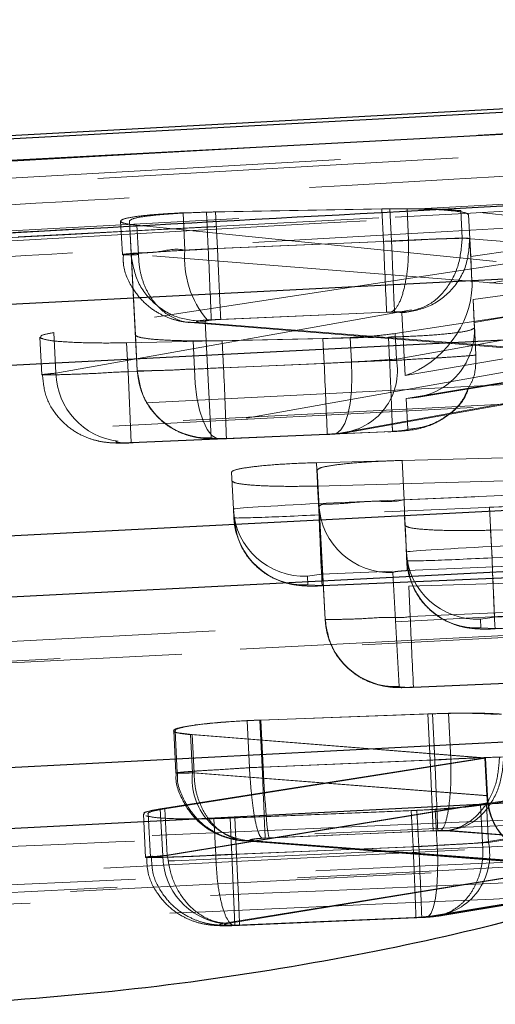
# Model space of a CAD drawing. Header units: millimetres. Extents: x 19 to 411, y 18 to 285.
# Tile 29 of 58: x 209.07 to 210.75, y 268.21 to 271.67. Entities that reach past the tile are written whole.
import ezdxf

# ---------------------------------------------------------------- set-up
doc = ezdxf.new("R2010")
doc.units = ezdxf.units.MM
doc.linetypes.add('HIDDEN', pattern=[1.905, 1.27, -0.635])

msp = doc.modelspace()

# ---------------------------------------------------------------- linework, layer by layer
at = {"color": 7, "linetype": 'Continuous', "lineweight": 25}
msp.add_line((216.525311, 271.66883), (206.488442, 271.121019), dxfattribs=at)
at = {"color": 7, "linetype": 'HIDDEN', "lineweight": 18}
for p, q in [((215.909149, 271.500626), (207.446564, 271.021688)), ((207.447503, 271.003404), (215.910034, 271.483415)), ((207.447503, 271.003404), (215.910034, 271.483415)), ((210.66096, 270.837241), (211.97693, 271.023208)), ((209.73108, 270.992646), (209.648915, 270.990187)), ((209.655661, 270.858923), (209.648915, 270.990187)), ((210.376374, 271.004283), (209.73108, 270.992646)), ((209.737729, 270.863199), (209.73108, 270.992646)), ((209.763534, 270.993271), (210.348424, 271.003807)), ((209.770147, 270.864645), (209.763534, 270.993271)), ((210.348424, 271.003807), (210.437011, 271.004298)), ((210.354287, 270.889723), (210.348424, 271.003807)), ((210.382201, 270.8909), (210.376374, 271.004283)), ((210.442681, 270.893955), (210.437011, 271.004298)), ((210.630923, 270.901257), (210.625965, 270.997772)), ((211.958393, 270.863378), (210.625965, 270.997772)), ((210.653096, 270.983317), (210.653093, 270.983377)), ((210.653096, 270.983317), (210.66096, 270.837241)), ((210.657369, 270.900139), (210.653096, 270.983317)), ((209.429495, 270.960832), (209.435534, 270.843306)), ((209.481645, 270.560661), (209.46021, 270.961487)), ((209.466211, 270.844662), (209.46021, 270.961487)), ((209.49227, 270.843306), (209.486965, 270.946571)), ((209.486965, 270.946571), (210.803729, 270.81404)), ((211.980391, 270.95578), (210.665777, 270.732859)), ((209.737729, 270.863199), (210.382201, 270.8909)), ((210.354287, 270.889723), (209.770139, 270.864645)), ((210.442681, 270.89394), (210.442681, 270.893955)), ((210.630923, 270.901257), (211.962219, 270.792046)), ((210.630931, 270.901152), (210.630923, 270.901257)), ((210.657373, 270.900094), (210.657369, 270.900139)), ((210.665468, 270.749503), (210.657373, 270.900094)), ((209.466215, 270.844617), (209.466211, 270.844662)), ((209.466211, 270.844662), (209.488068, 270.43561)), ((209.49227, 270.843306), (209.492207, 270.843261)), ((210.807648, 270.737776), (209.49227, 270.843306)), ((210.803729, 270.81404), (209.1945, 270.569184)), ((210.665468, 270.749503), (210.66096, 270.837241)), ((210.394897, 270.565995), (211.584721, 270.748818)), ((211.045645, 270.737463), (210.669141, 270.685041)), ((209.201843, 270.426342), (210.809667, 270.712832)), ((210.430231, 270.418191), (212.194432, 270.717361)), ((211.587761, 270.689645), (210.399523, 270.475963)), ((210.669141, 270.685041), (210.674427, 270.586529)), ((210.673243, 270.605215), (210.669141, 270.685041)), ((210.392937, 270.642096), (209.748328, 270.614394)), ((209.781658, 270.615885), (210.365269, 270.640948)), ((210.365269, 270.640948), (210.380223, 270.641395)), ((210.418388, 270.63849), (210.430231, 270.418191)), ((212.225374, 270.495304), (210.438058, 270.641932)), ((210.673243, 270.605215), (211.049244, 270.667398)), ((209.671263, 270.605558), (209.67561, 270.605484)), ((209.675573, 270.60453), (211.076219, 270.49216)), ((209.67561, 270.605484), (209.706284, 270.604932)), ((209.706284, 270.604932), (211.12195, 270.491356)), ((209.748428, 270.19965), (209.726572, 270.608658)), ((209.748328, 270.614394), (209.734481, 270.613649)), ((209.201843, 270.426342), (209.1945, 270.569184)), ((210.399523, 270.475963), (210.394897, 270.565995)), ((210.679334, 270.491058), (210.673887, 270.592639)), ((210.679334, 270.491072), (210.674427, 270.586529)), ((209.144905, 270.553419), (209.1517, 270.421171)), ((209.450413, 270.533526), (210.141189, 270.548531)), ((209.455654, 270.431453), (209.450413, 270.533526)), ((209.481645, 270.560661), (209.488068, 270.43561)), ((209.786758, 270.540857), (209.684271, 270.540187)), ((209.68936, 270.441094), (209.684271, 270.540187)), ((210.371543, 270.553628), (209.786758, 270.540857)), ((209.791634, 270.445952), (209.786758, 270.540857)), ((210.141189, 270.548531), (210.236855, 270.551973)), ((210.145682, 270.461106), (210.141189, 270.548531)), ((210.241266, 270.466113), (210.236855, 270.551973)), ((210.37579, 270.471045), (210.371543, 270.553628)), ((211.12195, 270.491356), (209.420901, 270.188251)), ((210.145682, 270.461106), (209.455654, 270.431453)), ((209.791634, 270.445952), (210.375778, 270.47103)), ((210.201114, 270.216414), (211.585756, 270.465428)), ((210.234676, 270.219156), (211.587757, 270.462492)), ((210.679334, 270.491072), (210.679334, 270.491058)), ((209.466297, 270.182663), (209.455654, 270.431453)), ((211.070094, 270.44327), (210.434522, 270.338172)), ((210.47169, 270.341495), (211.068556, 270.440185)), ((210.434522, 270.338172), (210.440353, 270.229453)), ((210.385241, 270.222181), (209.801804, 270.197132)), ((209.80189, 270.196164), (210.385449, 270.221212)), ((209.466297, 270.182663), (210.156552, 270.212316)), ((209.466342, 270.181695), (210.156579, 270.211348)), ((209.801804, 270.197132), (209.785141, 270.19667)), ((210.156552, 270.212316), (210.172873, 270.21327)), ((210.172873, 270.21327), (210.201114, 270.216414)), ((212.272339, 270.16961), (210.118078, 270.112225)), ((210.419506, 270.120108), (212.573748, 270.177835)), ((210.426617, 269.981706), (210.419506, 270.120108)), ((210.12545, 269.968772), (210.118078, 270.112225)), ((210.141785, 269.694754), (210.120846, 270.086357)), ((210.12722, 269.96232), (210.120846, 270.086357)), ((209.826052, 269.949371), (209.819417, 270.078459)), ((210.122291, 270.030224), (211.622998, 270.071217)), ((210.12545, 269.968772), (212.277908, 270.061234)), ((212.579075, 270.074168), (210.426617, 269.981706)), ((210.127495, 269.928986), (210.122291, 270.030224)), ((211.626995, 269.993403), (210.127495, 269.928986)), ((211.627372, 269.982004), (210.726876, 269.956404)), ((209.827639, 269.918436), (209.826052, 269.949371)), ((210.12722, 269.96232), (210.14864, 269.561359)), ((210.734002, 269.817689), (210.726876, 269.956404)), ((210.434604, 269.798303), (210.428242, 269.922146)), ((210.731063, 269.874895), (211.631328, 269.901299)), ((210.736047, 269.777903), (210.731063, 269.874895)), ((210.734002, 269.817689), (211.634625, 269.856387)), ((212.288596, 269.812444), (210.136138, 269.719967)), ((210.437305, 269.732916), (212.589037, 269.825348)), ((211.635683, 269.816556), (210.736047, 269.777903)), ((210.436195, 269.767353), (210.434604, 269.798303)), ((210.138183, 269.680181), (211.887512, 269.755343)), ((210.138224, 269.679212), (211.865541, 269.75342)), ((210.136138, 269.719967), (210.086409, 269.713411)), ((210.086409, 269.713411), (210.088, 269.682461)), ((210.408997, 269.325399), (210.387576, 269.726345)), ((210.088, 269.682461), (210.138183, 269.680181)), ((210.138224, 269.679212), (210.138183, 269.680181)), ((210.141785, 269.694754), (210.14864, 269.561359)), ((210.796371, 269.689152), (210.442983, 269.67814)), ((210.44844, 269.571924), (210.442983, 269.67814)), ((211.894244, 269.618282), (210.74469, 269.568899)), ((210.44844, 269.571924), (210.801613, 269.587094)), ((210.74469, 269.568899), (210.694961, 269.562328)), ((210.694961, 269.562328), (210.696552, 269.531393)), ((210.746735, 269.529113), (211.8962, 269.578496)), ((210.746776, 269.528145), (211.874228, 269.576573)), ((210.696552, 269.531393), (210.746735, 269.529113)), ((210.746735, 269.529113), (210.746776, 269.528145)), ((210.459881, 269.322181), (210.812386, 269.33732)), ((210.812349, 269.338289), (210.459907, 269.323164)), ((209.919061, 269.20765), (210.526351, 269.229942)), ((209.922366, 269.207725), (210.510258, 269.229317)), ((210.518587, 269.067266), (210.510258, 269.229317)), ((210.526351, 269.229942), (210.583042, 269.231567)), ((210.534673, 269.067982), (210.526351, 269.229942)), ((210.591305, 269.070738), (210.583042, 269.231567)), ((209.874138, 269.205624), (209.922366, 269.207725)), ((209.882673, 269.039535), (209.874138, 269.205624)), ((209.927577, 269.041905), (209.919061, 269.20765)), ((209.930882, 269.042009), (209.922366, 269.207725)), ((209.616072, 269.169921), (209.623676, 269.021907)), ((209.621035, 269.170114), (209.628642, 269.022086)), ((209.680863, 269.156539), (209.634483, 269.162887)), ((210.713502, 269.073614), (209.675487, 269.15648)), ((209.682394, 269.021997), (209.675487, 269.15648)), ((209.687769, 269.022161), (209.680863, 269.156539)), ((210.7112, 269.075119), (209.680863, 269.156539)), ((209.569108, 268.895546), (210.7112, 269.075119)), ((209.585208, 268.896201), (210.713502, 269.073614)), ((209.882677, 269.039491), (209.930886, 269.041905)), ((210.534673, 269.067982), (209.927577, 269.041905)), ((209.930882, 269.042009), (210.518587, 269.067266)), ((209.930886, 269.041905), (209.930882, 269.042009)), ((210.518587, 269.067266), (210.52932, 268.818462)), ((210.591305, 269.070724), (210.591305, 269.070738)), ((210.717987, 268.943036), (210.7112, 269.075119)), ((210.720293, 268.941441), (210.713502, 269.073614)), ((214.615406, 269.020879), (208.209526, 268.745178)), ((209.682394, 269.021997), (210.720293, 268.941441)), ((209.687769, 269.022161), (209.687669, 269.022101)), ((210.717987, 268.943036), (209.687769, 269.022161)), ((209.882677, 269.039491), (209.882673, 269.039535)), ((211.395901, 269.021311), (210.695796, 268.910462)), ((211.411368, 269.021937), (210.716531, 268.911371)), ((209.57756, 268.731066), (210.720193, 268.916869)), ((210.722495, 268.915334), (209.593676, 268.731752)), ((210.702646, 268.777126), (210.695796, 268.910462)), ((210.723389, 268.777901), (210.716531, 268.911371)), ((209.509589, 268.877143), (209.517397, 268.725151)), ((209.526245, 268.877903), (209.534053, 268.72594)), ((209.57756, 268.731066), (209.569108, 268.895546)), ((209.593654, 268.731812), (209.585208, 268.896201)), ((210.471954, 268.89042), (209.814589, 268.863046)), ((210.45202, 268.889615), (209.830742, 268.863761)), ((210.458532, 268.762895), (210.45202, 268.889615)), ((210.536286, 268.893698), (210.471954, 268.89042)), ((210.478466, 268.7637), (210.471954, 268.89042)), ((210.542794, 268.767008), (210.536286, 268.893698)), ((210.70265, 268.777007), (211.40255, 268.891925)), ((211.418018, 268.892535), (210.723389, 268.777901)), ((209.764317, 268.732691), (209.757697, 268.861511)), ((209.821146, 268.735447), (209.814589, 268.863046)), ((209.837299, 268.736192), (209.830742, 268.863761)), ((209.938217, 268.793115), (210.545227, 268.819177)), ((210.52932, 268.818462), (209.951561, 268.793636)), ((210.545227, 268.819177), (210.555244, 268.819535)), ((210.555244, 268.819535), (210.587997, 268.819117)), ((211.407319, 268.755847), (210.573509, 268.818372)), ((210.587997, 268.819117), (211.423039, 268.756518)), ((209.864609, 268.783101), (210.995845, 268.695304)), ((209.869947, 268.784204), (209.867831, 268.784234)), ((209.86991, 268.783206), (210.994069, 268.696883)), ((209.899772, 268.783682), (209.869947, 268.784204)), ((211.042043, 268.694499), (209.894642, 268.783563)), ((209.899772, 268.783682), (211.040121, 268.696108)), ((209.951561, 268.793636), (209.927741, 268.792444)), ((210.70265, 268.777007), (210.702646, 268.777126)), ((209.593676, 268.731752), (209.593654, 268.731812)), ((209.764227, 268.732631), (209.764317, 268.732691)), ((210.478466, 268.7637), (209.821146, 268.735447)), ((209.831785, 268.486643), (209.821146, 268.735447)), ((209.837299, 268.736192), (210.458532, 268.762866)), ((210.458532, 268.762866), (210.458532, 268.762895)), ((211.040121, 268.696108), (209.788393, 268.492544)), ((209.804878, 268.493304), (211.042043, 268.694499)), ((211.412773, 268.66574), (210.513033, 268.517995)), ((210.532512, 268.51874), (211.426847, 268.666351)), ((210.542783, 268.520096), (211.412821, 268.662953)), ((210.562538, 268.520871), (211.4271, 268.663564)), ((209.831785, 268.486643), (210.489046, 268.514895)), ((209.831834, 268.485674), (210.489098, 268.513927)), ((210.467499, 268.514001), (209.848031, 268.487403)), ((209.848069, 268.486419), (210.467771, 268.513033)), ((210.489046, 268.514895), (210.500322, 268.515491)), ((210.500322, 268.515491), (210.532512, 268.51874)), ((209.848031, 268.487403), (209.836226, 268.487015))]:
    msp.add_line(p, q, dxfattribs=at)
at = {"color": 7, "linetype": 'Continuous', "lineweight": 25, "flags": 128}
for points in [[(216.248143, 271.637359), (215.517355, 271.59808), (212.573953, 271.43971), (206.814613, 271.129066)], [(206.415851, 271.036097), (207.140326, 271.074513), (210.08392, 271.230438), (215.856604, 271.535629)], [(214.985872, 270.973274), (214.250004, 270.935514), (211.306531, 270.784491), (205.833789, 270.503709)], [(205.430854, 270.269477), (206.166722, 270.307252), (209.110189, 270.45832), (214.525921, 270.736271)], [(213.284224, 270.072171), (212.548356, 270.034367), (209.604897, 269.883135), (204.808351, 269.636699)], [(204.405427, 269.402438), (205.141291, 269.440257), (208.084747, 269.591564), (212.824278, 269.835183)], [(211.582568, 269.171172), (210.846707, 269.133294), (207.903262, 268.981749), (203.78292, 268.769601)], [(203.380015, 268.53531), (204.115871, 268.573233), (207.059305, 268.724883), (211.122632, 268.934229)]]:
    msp.add_lwpolyline(points, dxfattribs=at)
at = {"color": 7, "linetype": 'HIDDEN', "lineweight": 18, "flags": 128}
for points in [[(206.674311, 270.799959), (207.410254, 270.839491), (210.354023, 270.997399), (216.108998, 271.305391)], [(206.674311, 270.799959), (207.410254, 270.839491), (210.354023, 270.997399), (216.108998, 271.305391)], [(216.044696, 271.276945), (215.308739, 271.237829), (212.364912, 271.081203), (206.603292, 270.774016)], [(216.044696, 271.276945), (215.308739, 271.237829), (212.364912, 271.081203), (206.603292, 270.774016)], [(210.382201, 270.8909), (210.384179, 270.844886), (210.38609, 270.800435), (210.387871, 270.759085), (210.389461, 270.722249), (210.390802, 270.691195), (210.391849, 270.666966), (210.392568, 270.650411), (210.392937, 270.642096)], [(205.714203, 270.127156), (206.450071, 270.164916), (209.393535, 270.315939), (214.866267, 270.596751)], [(205.714203, 270.127156), (206.450071, 270.164916), (209.393535, 270.315939), (214.866267, 270.596751)], [(205.596723, 270.045513), (211.963277, 270.372221), (214.691801, 270.512262)], [(214.72282, 270.520785), (213.986954, 270.483026), (211.043488, 270.331988), (205.627762, 270.054066)], [(214.72282, 270.520785), (213.986954, 270.483026), (211.043488, 270.331988), (205.627762, 270.054066)], [(210.172873, 270.21327), (210.18916, 270.214984), (210.204292, 270.227277), (210.217629, 270.249599), (210.228588, 270.281011), (210.236713, 270.320171), (210.241649, 270.365396), (210.243192, 270.414749), (210.241266, 270.466113)], [(209.785141, 270.19667), (209.767599, 270.196953), (209.750347, 270.207786), (209.734119, 270.228708), (209.719602, 270.258823), (209.707413, 270.296866), (209.698066, 270.341197), (209.691964, 270.389968), (209.68936, 270.441094)], [(210.437305, 269.732916), (210.436948, 269.741231), (210.436236, 269.757786), (210.435197, 269.782001), (210.433863, 269.813055), (210.43228, 269.84989), (210.430507, 269.891241), (210.428596, 269.935676), (210.426617, 269.981706)], [(210.12545, 269.968772), (210.127428, 269.922757), (210.129335, 269.878307), (210.131112, 269.836956), (210.132696, 269.800121), (210.134029, 269.769066), (210.135069, 269.744852), (210.13578, 269.728297), (210.136138, 269.719967)], [(210.127495, 269.928986), (210.129704, 269.877562), (210.131817, 269.828328), (210.133746, 269.783416), (210.135408, 269.744748), (210.13673, 269.713977), (210.137658, 269.692415), (210.138146, 269.680986), (210.138183, 269.680181)], [(210.734002, 269.817689), (210.73598, 269.771674), (210.737891, 269.727224), (210.739665, 269.685888), (210.741248, 269.649053), (210.742582, 269.617984), (210.743621, 269.593769), (210.744332, 269.577214), (210.74469, 269.568899)], [(210.746735, 269.529113), (210.746702, 269.529903), (210.74621, 269.541332), (210.745282, 269.562894), (210.743964, 269.593665), (210.742302, 269.632348), (210.740373, 269.67726), (210.738257, 269.726479), (210.736047, 269.777903)], [(204.688791, 269.260132), (205.424655, 269.297951), (208.368108, 269.449183), (213.164635, 269.695663)], [(204.688791, 269.260132), (205.424655, 269.297951), (208.368108, 269.449183), (213.164635, 269.695663)], [(204.571314, 269.178489), (210.464522, 269.481355), (212.99018, 269.611174)], [(213.021189, 269.619697), (212.285329, 269.581878), (209.341876, 269.430616), (204.60235, 269.187042)], [(213.021189, 269.619697), (212.285329, 269.581878), (209.341876, 269.430616), (204.60235, 269.187042)], [(209.927577, 269.041905), (209.929552, 268.99589), (209.931459, 268.95144), (209.933232, 268.910104), (209.934808, 268.873268), (209.936134, 268.842199), (209.937166, 268.817985), (209.93787, 268.80143), (209.938217, 268.793115)], [(203.663401, 268.393034), (204.399258, 268.430927), (207.342688, 268.582502), (211.463008, 268.79468)], [(203.663401, 268.393034), (204.399258, 268.430927), (207.342688, 268.582502), (211.463008, 268.79468)], [(210.542794, 268.767008), (210.544873, 268.715584), (210.544575, 268.666246), (210.541915, 268.621111), (210.537005, 268.5821), (210.530058, 268.550897), (210.52137, 268.528843), (210.511316, 268.516862), (210.500322, 268.515491)], [(209.837299, 268.736192), (209.839508, 268.684769), (209.841624, 268.635535), (209.843557, 268.590623), (209.845223, 268.551955), (209.846552, 268.521184), (209.847487, 268.499622), (209.847987, 268.488192), (209.848031, 268.487403)], [(203.545928, 268.311375), (208.965775, 268.590549), (211.288568, 268.710205)], [(211.319562, 268.718743), (210.583705, 268.680835), (207.640279, 268.52923), (203.576963, 268.319929)], [(211.319562, 268.718743), (210.583705, 268.680835), (207.640279, 268.52923), (203.576963, 268.319929)]]:
    msp.add_lwpolyline(points, dxfattribs=at)
at = {"color": 7, "linetype": 'HIDDEN', "lineweight": 18}
for centre, radius, start, end in [((274.577696, 273.600233), 64.280581, 182.41669901, 182.63865783), ((209.986758, 270.830021), 0.332356, 175.01127, 220.618846), ((1.747577, 261.878716), 208.184111, 2.4049121, 2.47344945), ((278.786134, 273.335588), 68.700614, 182.39799555, 182.60568238), ((210.183591, 270.43542), 0.219706, 274.574706, 10.633875), ((209.447305, 270.432364), 0.245536, 181.405342, 263.826616), ((209.737218, 270.448903), 0.249504, 183.053912, 272.575232), ((185.658166, 269.334923), 24.159029, 2.0452576, 2.6358558), ((210.075202, 269.962663), 0.249504, 183.053847, 272.574481), ((210.376368, 269.975595), 0.249502, 183.050067, 272.574661), ((210.076792, 269.931715), 0.249506, 183.050889, 272.574655), ((210.683753, 269.811578), 0.249502, 183.050067, 272.574661), ((210.685338, 269.780638), 0.249497, 183.052246, 272.576082), ((210.397786, 269.574648), 0.2495, 183.05303, 272.575298), ((226.475974, 270.186059), 16.039295, 182.1943587, 183.0839349), ((70.82394, 263.017134), 139.841702, 2.37788902, 2.47992066), ((209.896593, 268.998986), 0.215431, 173.868373, 269.48122), ((210.511632, 268.733991), 0.216261, 275.540538, 11.714923), ((209.821427, 268.734183), 0.243886, 180.732063, 262.215522), ((93.461612, 263.663211), 117.12796, 2.37398994, 2.49580837)]:
    msp.add_arc(centre, radius, start, end, dxfattribs=at)
for centre, major_axis, ratio, start_param, end_param in [((210.354879, 270.885173), (0.301325, 0.015047), 0.0151709, 1.27433613, 1.57200494), ((209.737865, 270.858483), (0.302923, 0.015116), 0.01555771, 1.57046717, 1.84483624), ((210.417482, 270.705337), (0.168908, 0.20632), 0.88224668, 5.44627428, 5.51231108), ((210.419543, 270.666992), (0.178886, 0.223691), 0.75659415, 3.99809665, 5.51120839), ((210.671987, 270.628005), (-0.012917, 0.251259), 0.00033116, 4.57115879, 4.62155477), ((210.423834, 270.58697), (0.1974, -0.158548), 0.97147333, 5.4176819, 6.99683154), ((210.145674, 270.465601), (0.300284, 0.015002), 0.01491658, 4.71167387, 5.03562229), ((210.144716, 270.465886), (0.304079, 0.015165), 0.01583504, 5.03440506, 5.70513628), ((209.790794, 270.450206), (0.298103, 0.014909), 0.01437826, 4.36447807, 4.71448469), ((210.125677, 269.96435), (0.299626, 0.014974), 0.01475509, 1.570817, 3.14161332), ((210.127267, 269.933405), (0.299626, 0.014974), 0.01475509, 3.14161332, 4.71240965), ((210.73423, 269.813274), (0.299626, 0.014974), 0.01475509, 1.570817, 3.14161332), ((210.73582, 269.782329), (0.299626, 0.014974), 0.01475509, 3.14161332, 4.71240965), ((210.534327, 269.063188), (0.303651, 0.015147), 0.01573245, 0.64340305, 1.38125212), ((209.940874, 269.042433), (-0.011616, 0.249732), 0.04001264, 1.57104319, 3.05315398), ((210.534761, 269.063055), (0.305251, 0.015216), 0.01611405, 1.38367967, 1.57028259), ((210.873705, 268.956857), (-0.006969, 0.250739), 0.62253338, 1.60861029, 1.71361785), ((210.876154, 268.955349), (-0.006875, 0.250748), 0.62309264, 1.60918101, 1.71393557), ((211.029434, 268.944898), (0.310431, 0.013133), 0.80147785, 3.20157495, 4.71291071), ((211.031356, 268.943303), (0.310054, 0.012993), 0.80246451, 3.20189153, 4.71323148), ((210.478093, 268.768388), (0.302759, 0.015109), 0.01551823, 4.71284837, 4.9268861), ((210.477456, 268.768513), (0.304568, 0.015186), 0.01595175, 4.9278053, 5.65146061), ((209.837114, 268.740829), (0.302026, 0.015077), 0.01534092, 4.46819765, 4.71223036)]:
    msp.add_ellipse(centre, major_axis=major_axis, ratio=ratio, start_param=start_param, end_param=end_param, dxfattribs=at)
for points, knots in [([(206.882991, 271.05006), (208.787049, 271.156694), (212.071501, 271.340636), (215.357233, 271.523409), (216.738164, 271.600225)], [0, 0, 0, 0, 0.579718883, 1, 1, 1, 1]), ([(206.882991, 271.05006), (208.787049, 271.156694), (212.071501, 271.340636), (215.357233, 271.523409), (216.738164, 271.600225)], [0, 0, 0, 0, 0.579718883, 1, 1, 1, 1]), ([(208.192058, 270.969966), (208.259989, 270.97387), (208.818377, 271.005961), (211.281964, 271.147604), (213.677671, 271.284474), (215.582913, 271.393323)], [0, 0, 0, 0, 0.02757379, 0.22665569, 1, 1, 1, 1]), ([(215.803945, 271.288076), (213.984871, 271.188943), (210.587138, 271.003778), (207.188327, 270.81805), (205.609169, 270.731756)], [0, 0, 0, 0, 0.53537908, 1, 1, 1, 1]), ([(206.591248, 270.772257), (207.683827, 270.830601), (210.830485, 270.998633), (213.97721, 271.165409), (216.031333, 271.274277)], [0, 0, 0, 0, 0.34721893, 1, 1, 1, 1]), ([(215.998886, 271.285513), (215.876259, 271.27859), (215.263124, 271.243974), (212.687973, 271.098313), (209.990161, 270.945302), (207.782863, 270.819645), (207.537565, 270.805681)], [0, 0, 0, 0, 0.04347733, 0.21738743, 0.91302794, 1, 1, 1, 1]), ([(215.998886, 271.285513), (215.876259, 271.27859), (215.263124, 271.243974), (212.687973, 271.098313), (209.990161, 270.945302), (207.782863, 270.819645), (207.537565, 270.805681)], [0, 0, 0, 0, 0.04347733, 0.21738743, 0.91302794, 1, 1, 1, 1]), ([(207.992371, 270.776534), (208.114994, 270.783568), (208.728104, 270.818737), (211.330864, 270.967847), (213.811036, 271.109127), (215.800714, 271.222466)], [0, 0, 0, 0, 0.0471127, 0.2355617, 1, 1, 1, 1]), ([(209.648915, 270.990187), (209.617218, 270.988544), (209.553828, 270.985259), (209.481321, 270.977527), (209.436001, 270.96869), (209.424371, 270.959538), (209.443737, 270.951862), (209.474396, 270.94811), (209.486965, 270.946571)], [0, 0, 0, 0, 0.17420137, 0.3483824, 0.52312466, 0.69921138, 0.87668291, 1, 1, 1, 1]), ([(209.46021, 270.961487), (209.463488, 270.964515), (209.470045, 270.97057), (209.522482, 270.979419), (209.599801, 270.986739), (209.685128, 270.991391), (209.741385, 270.99274), (209.763534, 270.993271)], [0, 0, 0, 0, 0.215553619, 0.431137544, 0.646045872, 0.860645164, 1, 1, 1, 1]), ([(210.625965, 270.997772), (210.609429, 270.999166), (210.570688, 271.002432), (210.484369, 271.005227), (210.413065, 271.004604), (210.376374, 271.004283)], [0, 0, 0, 0, 0.26552342, 0.62207012, 1, 1, 1, 1]), ([(210.437011, 271.004298), (210.468915, 271.003734), (210.532721, 271.002604), (210.60433, 270.997304), (210.646293, 270.990626), (210.651041, 270.985525), (210.653096, 270.983317)], [0, 0, 0, 0, 0.2655882, 0.53116265, 0.7970376, 1, 1, 1, 1]), ([(210.442688, 270.89394), (210.44241, 270.865799), (210.441854, 270.809516), (210.430648, 270.733994), (210.412936, 270.67568), (210.394669, 270.648165), (210.383254, 270.642816), (210.380223, 270.641395)], [0, 0, 0, 0, 0.22653515, 0.45307485, 0.67962661, 0.91490832, 1, 1, 1, 1]), ([(210.382201, 270.8909), (210.382221, 270.8909), (210.409203, 270.8909), (210.47038, 270.896016), (210.560053, 270.898431), (210.609278, 270.901153), (210.630919, 270.901152), (210.630931, 270.901152)], [0, 0, 0, 0, 0.00020557, 0.27917744, 0.6327476, 0.99978927, 1, 1, 1, 1]), ([(210.657373, 270.900094), (210.655262, 270.867139), (210.65104, 270.80123), (210.596947, 270.715764), (210.51661, 270.654084), (210.451129, 270.643688), (210.418388, 270.63849)], [0, 0, 0, 0, 0.25000534, 0.49998714, 0.74999614, 1, 1, 1, 1]), ([(210.630931, 270.901152), (210.628285, 270.869235), (210.622994, 270.805394), (210.578987, 270.722147), (210.515319, 270.660724), (210.463812, 270.648196), (210.438058, 270.641932)], [0, 0, 0, 0, 0.24998778, 0.50001154, 0.74999388, 1, 1, 1, 1]), ([(210.657369, 270.900139), (210.657369, 270.900139), (210.657371, 270.900139), (210.644418, 270.901453), (210.590558, 270.899593), (210.518862, 270.897975), (210.465993, 270.893955), (210.442699, 270.893955), (210.442681, 270.893955)], [0, 0, 0, 0, 0.00015475, 0.28385981, 0.55004961, 0.81223341, 0.99984985, 1, 1, 1, 1]), ([(209.492207, 270.843261), (209.479084, 270.842949), (209.448253, 270.842216), (209.430353, 270.842977), (209.443122, 270.844839), (209.488445, 270.850049), (209.560665, 270.849151), (209.623666, 270.866925), (209.655641, 270.858927), (209.655661, 270.858923)], [0, 0, 0, 0, 0.130295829, 0.306133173, 0.479485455, 0.651508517, 0.824654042, 0.999891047, 1, 1, 1, 1]), ([(209.439311, 270.84341), (209.438837, 270.832639), (209.437091, 270.792981), (209.463727, 270.733438), (209.506713, 270.676879), (209.553927, 270.640857), (209.599173, 270.619418), (209.638189, 270.60905), (209.661563, 270.605721), (209.670154, 270.604953), (209.671225, 270.604858)], [0, 0, 0, 0, 0.08686966, 0.31984651, 0.50469848, 0.66130554, 0.79525263, 0.90972258, 0.98874111, 1, 1, 1, 1]), ([(209.770136, 270.86463), (209.770119, 270.86463), (209.762568, 270.86463), (209.72153, 270.861388), (209.647399, 270.858517), (209.560623, 270.852873), (209.498797, 270.848603), (209.469869, 270.845867), (209.467186, 270.844949), (209.466215, 270.844617)], [0, 0, 0, 0, 0.00010173, 0.04758384, 0.25924054, 0.47220615, 0.68801693, 0.88707053, 1, 1, 1, 1]), ([(209.726572, 270.608658), (209.693863, 270.610956), (209.628443, 270.615554), (209.543725, 270.668962), (209.482358, 270.747943), (209.471596, 270.812392), (209.466215, 270.844617)], [0, 0, 0, 0, 0.24999025, 0.49999041, 0.74998368, 1, 1, 1, 1]), ([(209.492207, 270.843261), (209.493134, 270.826508), (209.49499, 270.793004), (209.508116, 270.745337), (209.528263, 270.70203), (209.55535, 270.664958), (209.58808, 270.635299), (209.625232, 270.615474), (209.65367, 270.605623), (209.669295, 270.605565), (209.671263, 270.605558)], [0, 0, 0, 0, 0.140000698, 0.279975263, 0.41993159, 0.559917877, 0.699870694, 0.839855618, 0.979827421, 1, 1, 1, 1]), ([(209.781658, 270.615885), (209.781329, 270.621926), (209.780672, 270.63401), (209.777958, 270.692515), (209.774332, 270.77198), (209.771534, 270.833747), (209.770136, 270.86463)], [0, 0, 0, 0, 0.25000088, 0.50000352, 0.75000971, 1, 1, 1, 1]), ([(210.380223, 270.641395), (210.384215, 270.641431), (210.393851, 270.641518), (210.406402, 270.641073), (210.416401, 270.640079), (210.417713, 270.63903), (210.418388, 270.63849)], [0, 0, 0, 0, 0.18766206, 0.45287303, 0.7182342, 1, 1, 1, 1]), ([(210.438058, 270.641932), (210.437919, 270.641942), (210.434032, 270.642221), (210.424564, 270.64265), (210.408577, 270.642638), (210.397591, 270.642257), (210.392937, 270.642096)], [0, 0, 0, 0, 0.013363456, 0.374561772, 0.735025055, 1, 1, 1, 1]), ([(209.734481, 270.613649), (209.728947, 270.613214), (209.717884, 270.612343), (209.705219, 270.610645), (209.697185, 270.608845), (209.694955, 270.607137), (209.698288, 270.60574), (209.703916, 270.605171), (209.706284, 270.604932)], [0, 0, 0, 0, 0.169946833, 0.33977151, 0.511792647, 0.688170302, 0.868768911, 1, 1, 1, 1]), ([(209.726572, 270.608658), (209.726738, 270.608948), (209.727201, 270.609756), (209.732318, 270.611245), (209.74345, 270.612998), (209.759302, 270.6146), (209.772855, 270.615486), (209.780372, 270.615826), (209.781658, 270.615885)], [0, 0, 0, 0, 0.11057757, 0.30817469, 0.52315717, 0.73808069, 0.95519258, 1, 1, 1, 1]), ([(209.1945, 270.569184), (209.177679, 270.566181), (209.148593, 270.560987), (209.148389, 270.555779), (209.148303, 270.553583)], [0, 0, 0, 0, 0.57830653, 1, 1, 1, 1]), ([(210.236855, 270.551973), (210.268505, 270.553856), (210.331634, 270.55761), (210.373847, 270.563205), (210.394897, 270.565995)], [0, 0, 0, 0, 0.50136108, 1, 1, 1, 1]), ([(210.674427, 270.586529), (210.671178, 270.583512), (210.664679, 270.577476), (210.612274, 270.568478), (210.534941, 270.560823), (210.449697, 270.555842), (210.393544, 270.554251), (210.371543, 270.553628)], [0, 0, 0, 0, 0.21572382, 0.431474, 0.64664394, 0.86155346, 1, 1, 1, 1]), ([(209.146298, 270.551139), (209.152956, 270.548329), (209.166295, 270.5427), (209.227764, 270.536469), (209.311991, 270.532893), (209.391407, 270.532457), (209.438018, 270.533301), (209.450413, 270.533526)], [0, 0, 0, 0, 0.22927523, 0.45935179, 0.68903634, 0.9173069, 1, 1, 1, 1]), ([(209.684271, 270.540187), (209.652933, 270.5408), (209.590257, 270.542027), (209.522204, 270.547577), (209.486689, 270.554138), (209.483034, 270.558865), (209.481645, 270.560661)], [0, 0, 0, 0, 0.27671948, 0.55342254, 0.83035215, 1, 1, 1, 1]), ([(210.385241, 270.222181), (210.385323, 270.221709), (210.385586, 270.220211), (210.385607, 270.226802), (210.384697, 270.255126), (210.382473, 270.312026), (210.379396, 270.386772), (210.376984, 270.442945), (210.375778, 270.47103)], [0, 0, 0, 0, 0.05902929, 0.18713428, 0.39035593, 0.59357449, 0.79679258, 1, 1, 1, 1]), ([(210.375786, 270.471045), (210.375807, 270.471045), (210.396719, 270.471045), (210.45166, 270.475755), (210.517823, 270.478568), (210.585407, 270.482838), (210.640827, 270.486679), (210.673758, 270.489348), (210.679334, 270.491073), (210.679334, 270.491072), (210.679334, 270.491072)], [0, 0, 0, 0, 0.00013294, 0.13169292, 0.34648413, 0.43941412, 0.65417359, 0.87034811, 0.99987488, 1, 1, 1, 1]), ([(210.652232, 270.372876), (210.658656, 270.384392), (210.678814, 270.420528), (210.679123, 270.462477), (210.679334, 270.491058)], [0, 0, 0, 0, 0.31867467, 1, 1, 1, 1]), ([(209.455654, 270.431453), (209.455634, 270.431453), (209.421633, 270.431453), (209.353813, 270.425782), (209.2641, 270.423071), (209.19532, 270.42059), (209.154575, 270.420116), (209.147361, 270.421705), (209.169998, 270.423248), (209.194265, 270.426342), (209.201831, 270.426342), (209.201843, 270.426342)], [0, 0, 0, 0, 0.000091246, 0.156150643, 0.309583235, 0.462934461, 0.618304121, 0.776091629, 0.93574198, 0.999905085, 1, 1, 1, 1]), ([(209.488068, 270.43561), (209.488068, 270.43561), (209.488067, 270.43561), (209.499874, 270.434293), (209.550181, 270.435931), (209.617853, 270.43741), (209.668766, 270.441094), (209.689341, 270.441094), (209.68936, 270.441094)], [0, 0, 0, 0, 0.0001605, 0.27678266, 0.54892939, 0.82098401, 0.99983794, 1, 1, 1, 1]), ([(209.488187, 270.43564), (209.49331, 270.403797), (209.5023, 270.347927), (209.546092, 270.283466), (209.592358, 270.242152), (209.638628, 270.21685), (209.681105, 270.203146), (209.718655, 270.197259), (209.748281, 270.195338), (209.768383, 270.195675), (209.777076, 270.195821)], [0, 0, 0, 0, 0.22437279, 0.39366542, 0.53653393, 0.65877021, 0.76301735, 0.85116144, 0.93564108, 1, 1, 1, 1]), ([(209.154587, 270.421231), (209.157226, 270.394641), (209.162387, 270.342642), (209.201466, 270.278941), (209.247607, 270.233675), (209.294731, 270.205667), (209.338146, 270.190317), (209.376614, 270.183322), (209.41302, 270.180778), (209.445884, 270.180777), (209.467921, 270.181773), (209.473435, 270.182022)], [0, 0, 0, 0, 0.17291912, 0.33816983, 0.47588173, 0.5938844, 0.69441544, 0.77729938, 0.85603211, 0.96397804, 1, 1, 1, 1]), ([(210.370015, 270.220542), (210.388431, 270.22142), (210.440243, 270.223892), (210.510395, 270.23556), (210.586743, 270.278966), (210.635265, 270.325188), (210.648948, 270.362023), (210.652869, 270.372578)], [0, 0, 0, 0, 0.157759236, 0.443857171, 0.664164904, 0.903758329, 1, 1, 1, 1]), ([(210.440353, 270.229453), (210.462951, 270.23219), (210.510082, 270.237899), (210.577371, 270.273338), (210.629372, 270.319594), (210.646338, 270.359138), (210.652232, 270.372876)], [0, 0, 0, 0, 0.25098716, 0.52345936, 0.83443893, 1, 1, 1, 1]), ([(210.179985, 270.212689), (210.18431, 270.213016), (210.203583, 270.214473), (210.221336, 270.217161), (210.235104, 270.219245)], [0, 0, 0, 0, 0.22444962, 1, 1, 1, 1]), ([(210.440353, 270.229453), (210.440139, 270.229114), (210.439567, 270.228209), (210.433457, 270.226593), (210.423514, 270.225142), (210.411139, 270.223825), (210.399036, 270.222872), (210.38898, 270.222368), (210.385241, 270.222181)], [0, 0, 0, 0, 0.128285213, 0.342825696, 0.557368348, 0.6510898, 0.870272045, 1, 1, 1, 1]), ([(209.420901, 270.188251), (209.419632, 270.188008), (209.415171, 270.187152), (209.41128, 270.185681), (209.41263, 270.184066), (209.420085, 270.182853), (209.432492, 270.182171), (209.448446, 270.182048), (209.460354, 270.182458), (209.466297, 270.182663)], [0, 0, 0, 0, 0.06364785, 0.22383223, 0.3841066, 0.54212464, 0.69656005, 0.84854718, 1, 1, 1, 1]), ([(209.785141, 270.19667), (209.781396, 270.196651), (209.771995, 270.196604), (209.759791, 270.197099), (209.750306, 270.198101), (209.749055, 270.199133), (209.748428, 270.19965)], [0, 0, 0, 0, 0.1819308, 0.4566498, 0.72748523, 1, 1, 1, 1]), ([(209.776998, 270.195478), (209.77908, 270.195503), (209.787306, 270.195602), (209.795741, 270.195924), (209.802039, 270.196164)], [0, 0, 0, 0, 0.25321912, 1, 1, 1, 1]), ([(210.156437, 270.211348), (210.158454, 270.211439), (210.166571, 270.211805), (210.174563, 270.212335), (210.180569, 270.212734)], [0, 0, 0, 0, 0.24845389, 1, 1, 1, 1]), ([(210.120846, 270.086357), (210.124014, 270.089354), (210.130353, 270.095349), (210.181781, 270.104476), (210.25774, 270.112306), (210.341875, 270.117601), (210.397483, 270.119397), (210.419506, 270.120108)], [0, 0, 0, 0, 0.215151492, 0.43033194, 0.644993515, 0.859407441, 1, 1, 1, 1]), ([(210.118078, 270.112225), (210.084495, 270.111068), (210.017331, 270.108754), (209.92791, 270.101969), (209.860419, 270.093677), (209.824365, 270.085415), (209.82084, 270.080459), (209.819417, 270.078459)], [0, 0, 0, 0, 0.2136002, 0.42719547, 0.6408656, 0.8551103, 1, 1, 1, 1]), ([(209.820975, 270.04815), (209.824467, 270.045305), (209.831453, 270.039615), (209.883954, 270.033207), (209.960888, 270.029387), (210.045334, 270.028573), (210.100695, 270.029761), (210.122291, 270.030224)], [0, 0, 0, 0, 0.21579892, 0.43160327, 0.64731623, 0.86242334, 1, 1, 1, 1]), ([(210.426617, 269.981706), (210.426598, 269.981701), (210.394047, 269.973561), (210.324554, 269.97939), (210.234656, 269.970706), (210.165931, 269.965461), (210.132784, 269.967777), (210.127219, 269.957317), (210.12722, 269.962315), (210.12722, 269.96232)], [0, 0, 0, 0, 0.00013099, 0.21460368, 0.43288918, 0.6515919, 0.86827344, 0.99986901, 1, 1, 1, 1]), ([(209.827639, 269.918436), (209.833114, 269.885523), (209.842593, 269.828538), (209.887896, 269.763727), (209.934673, 269.723087), (209.980963, 269.698542), (210.023093, 269.685487), (210.060751, 269.67985), (210.095988, 269.67807), (210.12336, 269.67881), (210.138224, 269.679212)], [0, 0, 0, 0, 0.22132411, 0.38319259, 0.51940118, 0.63544897, 0.73334442, 0.81601386, 0.90008889, 1, 1, 1, 1]), ([(210.429788, 269.892016), (210.433278, 269.889197), (210.44026, 269.883558), (210.492743, 269.8773), (210.569652, 269.873697), (210.654089, 269.873087), (210.709452, 269.874387), (210.731063, 269.874895)], [0, 0, 0, 0, 0.21578542, 0.43157177, 0.64724841, 0.8623058, 1, 1, 1, 1]), ([(210.436195, 269.767353), (210.44167, 269.734439), (210.451148, 269.677454), (210.496453, 269.612646), (210.543225, 269.572001), (210.589522, 269.547478), (210.631646, 269.534418), (210.669303, 269.528782), (210.70454, 269.527002), (210.731912, 269.527742), (210.746776, 269.528145)], [0, 0, 0, 0, 0.22132931, 0.38320161, 0.5194134, 0.63544828, 0.73333815, 0.81600953, 0.90008654, 1, 1, 1, 1]), ([(210.387576, 269.726345), (210.387772, 269.726654), (210.388288, 269.72747), (210.39396, 269.728943), (210.405337, 269.730591), (210.420473, 269.732012), (210.431791, 269.73262), (210.437305, 269.732916)], [0, 0, 0, 0, 0.13120248, 0.34669816, 0.56604677, 0.78858599, 1, 1, 1, 1]), ([(210.14864, 269.561359), (210.14864, 269.561359), (210.148639, 269.561359), (210.160291, 269.560192), (210.209755, 269.561951), (210.285421, 269.56345), (210.368697, 269.571095), (210.42616, 269.566352), (210.44842, 269.571919), (210.44844, 269.571924)], [0, 0, 0, 0, 0.00012711, 0.2159038, 0.42829168, 0.63992028, 0.85320702, 0.99986898, 1, 1, 1, 1]), ([(210.148748, 269.561389), (210.154138, 269.528587), (210.163446, 269.471943), (210.208294, 269.40742), (210.254583, 269.366787), (210.300745, 269.342008), (210.342954, 269.328665), (210.380403, 269.323009), (210.415676, 269.320888), (210.443814, 269.322168), (210.45981, 269.322896)], [0, 0, 0, 0, 0.22060291, 0.3809498, 0.51655838, 0.6324722, 0.73119962, 0.81442452, 0.89450423, 1, 1, 1, 1]), ([(210.459907, 269.323164), (210.455984, 269.323017), (210.446364, 269.322656), (210.432039, 269.322602), (210.419356, 269.323045), (210.410712, 269.324002), (210.40957, 269.324932), (210.408997, 269.325399)], [0, 0, 0, 0, 0.14910234, 0.3656296, 0.57842334, 0.78857007, 1, 1, 1, 1]), ([(210.510258, 269.229317), (210.534887, 269.230064), (210.593738, 269.231851), (210.683024, 269.231776), (210.730569, 269.229153), (210.754618, 269.227827)], [0, 0, 0, 0, 0.26235613, 0.626884, 1, 1, 1, 1]), ([(210.583042, 269.231567), (210.615947, 269.231938), (210.681752, 269.232679), (210.740341, 269.230575), (210.765376, 269.228746), (210.7694, 269.228452)], [0, 0, 0, 0, 0.456322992, 0.91260623, 1, 1, 1, 1]), ([(209.675487, 269.15648), (209.657821, 269.158424), (209.622489, 269.162312), (209.610886, 269.171036), (209.632174, 269.180739), (209.686928, 269.190525), (209.767933, 269.199178), (209.850022, 269.204808), (209.901551, 269.206929), (209.919061, 269.20765)], [0, 0, 0, 0, 0.154008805, 0.308018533, 0.460796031, 0.616664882, 0.768848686, 0.921453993, 1, 1, 1, 1]), ([(209.623031, 269.170219), (209.622368, 269.170588), (209.616694, 269.173748), (209.639374, 269.181014), (209.691548, 269.190659), (209.773527, 269.199583), (209.840454, 269.203601), (209.874138, 269.205624)], [0, 0, 0, 0, 0.03210059, 0.27466842, 0.51648655, 0.75665056, 1, 1, 1, 1]), ([(210.518587, 269.067266), (210.518607, 269.067266), (210.544173, 269.067266), (210.603942, 269.072246), (210.691224, 269.074565), (210.741505, 269.0774), (210.762336, 269.077399), (210.762348, 269.077399)], [0, 0, 0, 0, 0.00021166, 0.27235073, 0.63603282, 0.99978304, 1, 1, 1, 1]), ([(210.573509, 268.818372), (210.581877, 268.81965), (210.593462, 268.821418), (210.626687, 268.831577), (210.671916, 268.857022), (210.722208, 268.916427), (210.756206, 268.992876), (210.760301, 269.049225), (210.762348, 269.077399)], [0, 0, 0, 0, 0.08317635, 0.11516222, 0.33636256, 0.55757677, 0.77878608, 1, 1, 1, 1]), ([(210.587997, 268.819117), (210.613228, 268.825407), (210.663691, 268.837987), (210.726063, 268.899385), (210.76923, 268.982529), (210.774492, 269.046292), (210.777122, 269.078174)], [0, 0, 0, 0, 0.25000242, 0.50000605, 0.74999124, 1, 1, 1, 1]), ([(209.927577, 269.041905), (209.927558, 269.041905), (209.893559, 269.041905), (209.8245, 269.035773), (209.734636, 269.031521), (209.66487, 269.02652), (209.625493, 269.0231), (209.620129, 269.021263), (209.644132, 269.020778), (209.671881, 269.021997), (209.682383, 269.021997), (209.682394, 269.021997)], [0, 0, 0, 0, 0.000089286, 0.15278874, 0.308622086, 0.454377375, 0.615340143, 0.764769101, 0.917091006, 0.999911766, 1, 1, 1, 1]), ([(210.555244, 268.819535), (210.556901, 268.820694), (210.564074, 268.825713), (210.575384, 268.852301), (210.585986, 268.911078), (210.592037, 268.986346), (210.591549, 269.042596), (210.591305, 269.070724)], [0, 0, 0, 0, 0.073626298, 0.318799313, 0.545871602, 0.772911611, 1, 1, 1, 1]), ([(209.625147, 269.02231), (209.624812, 269.019265), (209.621049, 268.985062), (209.644271, 268.926645), (209.686443, 268.863638), (209.733864, 268.824689), (209.778666, 268.801442), (209.819222, 268.789013), (209.846862, 268.784565), (209.86089, 268.783476), (209.863847, 268.783116), (209.864537, 268.783116), (209.864546, 268.783116)], [0, 0, 0, 0, 0.024521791, 0.275418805, 0.472321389, 0.633724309, 0.76023807, 0.87607084, 0.974286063, 0.993819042, 0.999922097, 1, 1, 1, 1]), ([(209.687669, 269.022101), (209.683006, 269.021981), (209.65874, 269.021357), (209.628941, 269.02106), (209.625433, 269.022673), (209.659139, 269.025917), (209.723583, 269.030763), (209.803376, 269.034437), (209.859558, 269.039536), (209.882653, 269.039535), (209.882673, 269.039535)], [0, 0, 0, 0, 0.03967561, 0.20646566, 0.38512012, 0.55030582, 0.71861215, 0.8866924, 0.99990252, 1, 1, 1, 1]), ([(209.630072, 269.022682), (209.629741, 269.019722), (209.626037, 268.986577), (209.64819, 268.929664), (209.688627, 268.867031), (209.736238, 268.826359), (209.782973, 268.801768), (209.824236, 268.789018), (209.854355, 268.784489), (209.86569, 268.783582), (209.86779, 268.783414)], [0, 0, 0, 0, 0.02386818, 0.26720364, 0.46039009, 0.62342429, 0.76318313, 0.88031189, 0.9778264, 1, 1, 1, 1]), ([(209.867831, 268.784234), (209.864957, 268.784228), (209.848543, 268.784192), (209.819445, 268.794108), (209.782637, 268.814023), (209.750197, 268.843669), (209.72336, 268.88078), (209.703403, 268.924114), (209.690406, 268.971814), (209.688581, 269.005338), (209.687669, 269.022101)], [0, 0, 0, 0, 0.02943736, 0.1680922, 0.30675035, 0.44539468, 0.58406978, 0.72270288, 0.86133966, 1, 1, 1, 1]), ([(209.927741, 268.792444), (209.927314, 268.792656), (209.925294, 268.793654), (209.918683, 268.799964), (209.90874, 268.824612), (209.897506, 268.880982), (209.888189, 268.95538), (209.884514, 269.011453), (209.882677, 269.039491)], [0, 0, 0, 0, 0.019297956, 0.091095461, 0.318486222, 0.545700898, 0.772841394, 1, 1, 1, 1]), ([(208.209436, 268.727788), (208.209769, 268.727803), (209.278177, 268.775643), (211.414248, 268.855989), (213.548747, 268.973131), (214.616548, 269.005124), (214.616714, 269.005129)], [0, 0, 0, 0, 0.00015583, 0.50028003, 0.99992242, 1, 1, 1, 1]), ([(208.209436, 268.727788), (208.209769, 268.727803), (209.278177, 268.775643), (211.414248, 268.855989), (213.548747, 268.973131), (214.616548, 269.005124), (214.616714, 269.005129)], [0, 0, 0, 0, 0.00015583, 0.50028003, 0.99992242, 1, 1, 1, 1]), ([(207.692835, 268.629143), (207.82804, 268.635036), (208.50406, 268.664503), (210.980921, 268.773151), (213.322468, 268.878381), (215.123231, 268.959308)], [0, 0, 0, 0, 0.0545864, 0.27293106, 1, 1, 1, 1]), ([(215.191008, 268.90994), (213.760582, 268.84411), (210.912447, 268.713035), (208.064187, 268.585172), (206.646416, 268.521526)], [0, 0, 0, 0, 0.50223296, 1, 1, 1, 1]), ([(215.191008, 268.90994), (213.760582, 268.84411), (210.912447, 268.713035), (208.064187, 268.585172), (206.646416, 268.521526)], [0, 0, 0, 0, 0.50223296, 1, 1, 1, 1]), ([(210.695796, 268.910462), (210.679653, 268.908181), (210.640993, 268.90272), (210.556643, 268.894993), (210.487076, 268.891417), (210.45202, 268.889615)], [0, 0, 0, 0, 0.26235285, 0.62828909, 1, 1, 1, 1]), ([(210.716531, 268.911371), (210.693776, 268.908223), (210.648264, 268.901928), (210.57922, 268.896362), (210.541194, 268.894002), (210.536286, 268.893698)], [0, 0, 0, 0, 0.46548317, 0.93101762, 1, 1, 1, 1]), ([(209.513362, 268.877336), (209.512277, 268.878269), (209.507843, 268.88208), (209.529927, 268.888615), (209.558764, 268.893716), (209.569108, 268.895546)], [0, 0, 0, 0, 0.17212733, 0.70306462, 1, 1, 1, 1]), ([(209.814589, 268.863046), (209.780551, 268.861924), (209.71248, 268.85968), (209.622495, 268.860505), (209.55092, 268.864249), (209.528808, 268.869058), (209.517598, 268.871495)], [0, 0, 0, 0, 0.2488371, 0.49763347, 0.74532972, 1, 1, 1, 1]), ([(209.527731, 268.877977), (209.527233, 268.878238), (209.521463, 268.881264), (209.540095, 268.887795), (209.57142, 268.893632), (209.585208, 268.896201)], [0, 0, 0, 0, 0.050260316, 0.581953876, 1, 1, 1, 1]), ([(214.820303, 268.811577), (213.688331, 268.76187), (211.420067, 268.662265), (209.151675, 268.56562), (208.015319, 268.517205)], [0, 0, 0, 0, 0.49904786, 1, 1, 1, 1]), ([(214.820303, 268.811577), (213.688331, 268.76187), (211.420067, 268.662265), (209.151675, 268.56562), (208.015319, 268.517205)], [0, 0, 0, 0, 0.49904786, 1, 1, 1, 1]), ([(210.573509, 268.818372), (210.56918, 268.818598), (210.560527, 268.819048), (210.544427, 268.818986), (210.533729, 268.818615), (210.52932, 268.818462)], [0, 0, 0, 0, 0.37050521, 0.74056111, 1, 1, 1, 1]), ([(207.699936, 268.446231), (207.835143, 268.452074), (208.511175, 268.481292), (210.988061, 268.589079), (213.329625, 268.693617), (215.130398, 268.774012)], [0, 0, 0, 0, 0.05458681, 0.27293277, 1, 1, 1, 1]), ([(209.894642, 268.783563), (209.892861, 268.783728), (209.887723, 268.784202), (209.883352, 268.785358), (209.88446, 268.787062), (209.891256, 268.788869), (209.903707, 268.790656), (209.919831, 268.792146), (209.932088, 268.792792), (209.938217, 268.793115)], [0, 0, 0, 0, 0.081919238, 0.236272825, 0.386089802, 0.544337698, 0.693750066, 0.846882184, 1, 1, 1, 1]), ([(209.927741, 268.792444), (209.92579, 268.792303), (209.918061, 268.791744), (209.905794, 268.790522), (209.894378, 268.788705), (209.888381, 268.786818), (209.889096, 268.785088), (209.89457, 268.784122), (209.898968, 268.78375), (209.899772, 268.783682)], [0, 0, 0, 0, 0.05863044, 0.23228979, 0.40920041, 0.58596581, 0.77933277, 0.9596725, 1, 1, 1, 1]), ([(210.458532, 268.762895), (210.458552, 268.762895), (210.486489, 268.762895), (210.539814, 268.767586), (210.620895, 268.771702), (210.673389, 268.774288), (210.69855, 268.777126), (210.702634, 268.777126), (210.702646, 268.777126)], [0, 0, 0, 0, 0.00021062, 0.29615343, 0.56370265, 0.92985721, 0.99978673, 1, 1, 1, 1]), ([(210.70265, 268.777007), (210.703413, 268.760087), (210.704938, 268.726245), (210.696582, 268.677041), (210.680763, 268.631577), (210.657392, 268.591704), (210.627629, 268.559029), (210.592658, 268.535132), (210.553974, 268.520081), (210.52668, 268.51869), (210.513033, 268.517995)], [0, 0, 0, 0, 0.124999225, 0.250016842, 0.375005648, 0.500008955, 0.624999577, 0.750002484, 0.87500219, 1, 1, 1, 1]), ([(208.827794, 268.20893), (209.029092, 268.222981), (209.431872, 268.251095), (210.077057, 268.344098), (210.66075, 268.462792), (211.153318, 268.600425), (211.346065, 268.692191), (211.444527, 268.739068)], [0, 0, 0, 0, 0.19732719, 0.39483362, 0.58988255, 0.7904984, 1, 1, 1, 1]), ([(209.821146, 268.735447), (209.821126, 268.735447), (209.787115, 268.735448), (209.717806, 268.72969), (209.629873, 268.726986), (209.560024, 268.724561), (209.519678, 268.724401), (209.513604, 268.724531), (209.537746, 268.731294), (209.565891, 268.726397), (209.577548, 268.731062), (209.57756, 268.731066)], [0, 0, 0, 0, 0.00008892, 0.15221277, 0.30839018, 0.44316136, 0.61097028, 0.75819697, 0.91193229, 0.99990618, 1, 1, 1, 1]), ([(209.593654, 268.731812), (209.593642, 268.731812), (209.582336, 268.731812), (209.553892, 268.728161), (209.529857, 268.726469), (209.536725, 268.724876), (209.577272, 268.725463), (209.645394, 268.727593), (209.712742, 268.730304), (209.754875, 268.732208), (209.764227, 268.732631)], [0, 0, 0, 0, 0.00009763, 0.09876872, 0.2713571, 0.44521184, 0.61738164, 0.77890642, 0.9509231, 1, 1, 1, 1]), ([(209.593676, 268.731752), (209.598437, 268.703917), (209.60796, 268.648241), (209.649297, 268.575536), (209.7064, 268.520759), (209.761868, 268.496525), (209.79537, 268.494016), (209.804878, 268.493304)], [0, 0, 0, 0, 0.22315043, 0.44635395, 0.66952458, 0.90621529, 1, 1, 1, 1]), ([(209.764227, 268.732631), (209.765536, 268.70456), (209.768153, 268.64842), (209.780396, 268.574172), (209.797239, 268.518074), (209.815513, 268.489651), (209.828793, 268.484687), (209.834953, 268.486616), (209.836226, 268.487015)], [0, 0, 0, 0, 0.20384441, 0.4076756, 0.61150786, 0.8153458, 0.96183293, 1, 1, 1, 1]), ([(210.458532, 268.762866), (210.459738, 268.73478), (210.462151, 268.678608), (210.465179, 268.60386), (210.467305, 268.546961), (210.468104, 268.518171), (210.46794, 268.511954), (210.467592, 268.513568), (210.467499, 268.514001)], [0, 0, 0, 0, 0.203216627, 0.406437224, 0.609661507, 0.812885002, 0.949788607, 1, 1, 1, 1]), ([(209.521256, 268.725359), (209.521909, 268.706517), (209.523482, 268.661104), (209.555112, 268.599752), (209.599075, 268.549233), (209.645845, 268.517024), (209.690576, 268.498045), (209.731432, 268.488665), (209.771265, 268.484946), (209.803779, 268.484567), (209.826671, 268.485544), (209.831804, 268.485764)], [0, 0, 0, 0, 0.12435771, 0.29972104, 0.44427739, 0.56778248, 0.67382002, 0.76747356, 0.84843134, 0.96601183, 1, 1, 1, 1]), ([(209.537797, 268.726134), (209.53865, 268.706449), (209.540663, 268.659992), (209.573431, 268.597867), (209.618449, 268.547588), (209.665972, 268.51588), (209.710409, 268.497876), (209.7498, 268.48936), (209.78633, 268.485744), (209.812518, 268.485935), (209.827829, 268.486047)], [0, 0, 0, 0, 0.13618264, 0.32139394, 0.47390749, 0.60435491, 0.71589038, 0.80789351, 0.88767742, 1, 1, 1, 1]), ([(209.788393, 268.492544), (209.786513, 268.492207), (209.781232, 268.491261), (209.777026, 268.489697), (209.778274, 268.488067), (209.785564, 268.486848), (209.798102, 268.486182), (209.813818, 268.486042), (209.825795, 268.486443), (209.831785, 268.486643)], [0, 0, 0, 0, 0.08660061, 0.24321682, 0.39310909, 0.55856882, 0.7020146, 0.85097303, 1, 1, 1, 1]), ([(209.836226, 268.487015), (209.834774, 268.486988), (209.827225, 268.486845), (209.814969, 268.486962), (209.80239, 268.487646), (209.79494, 268.488839), (209.79366, 268.490461), (209.797793, 268.49203), (209.803003, 268.492967), (209.804878, 268.493304)], [0, 0, 0, 0, 0.04229395, 0.21986226, 0.38462291, 0.55793716, 0.73131389, 0.90331781, 1, 1, 1, 1]), ([(210.513033, 268.517995), (210.512384, 268.517895), (210.507708, 268.517178), (210.497914, 268.516032), (210.482632, 268.514788), (210.472644, 268.514269), (210.467499, 268.514001)], [0, 0, 0, 0, 0.05995527, 0.4323271, 0.70761159, 1, 1, 1, 1]), ([(210.467771, 268.513092), (210.479242, 268.513698), (210.500671, 268.514829), (210.52606, 268.517549), (210.536349, 268.519149), (210.539371, 268.519619)], [0, 0, 0, 0, 0.44861976, 0.83809187, 1, 1, 1, 1]), ([(210.489098, 268.513927), (210.490451, 268.513985), (210.49588, 268.514216), (210.501268, 268.514536), (210.505314, 268.514776)], [0, 0, 0, 0, 0.24925981, 1, 1, 1, 1]), ([(210.504666, 268.514731), (210.509371, 268.515043), (210.529886, 268.516402), (210.548583, 268.518968), (210.562993, 268.520945)], [0, 0, 0, 0, 0.22932514, 1, 1, 1, 1]), ([(209.82977, 268.485838), (209.831292, 268.485871), (209.837345, 268.485999), (209.843478, 268.48624), (209.848069, 268.486419)], [0, 0, 0, 0, 0.25144328, 1, 1, 1, 1])]:
    msp.add_open_spline(points, degree=3, knots=knots, dxfattribs=at)
at = {"color": 7, "linetype": 'Continuous', "lineweight": 25}
for points, knots in [([(215.803945, 271.288076), (213.984871, 271.188943), (210.587138, 271.003778), (207.188327, 270.81805), (205.609169, 270.731756)], [0, 0, 0, 0, 0.53537908, 1, 1, 1, 1]), ([(208.827794, 268.20893), (209.029092, 268.222981), (209.431872, 268.251095), (210.077057, 268.344098), (210.66075, 268.462792), (211.153318, 268.600425), (211.346065, 268.692191), (211.444527, 268.739068)], [0, 0, 0, 0, 0.19732719, 0.39483362, 0.58988255, 0.7904984, 1, 1, 1, 1])]:
    msp.add_open_spline(points, degree=3, knots=knots, dxfattribs=at)

doc.saveas('drawing.dxf')
